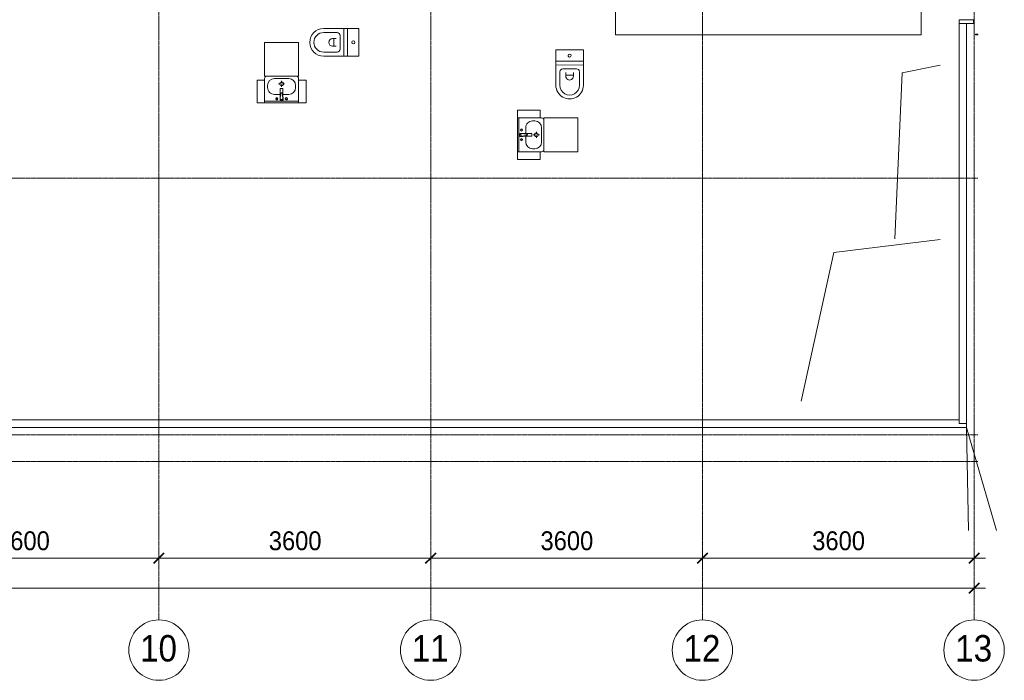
# Model space of a CAD drawing. Header units: millimetres. Extents: x 5617 to 168562, y 7718 to 149254.
# Tile 33 of 76: x 59181 to 72226, y 56651 to 65400. Entities that reach past the tile are written whole.
import ezdxf

# ---------------------------------------------------------------- set-up
doc = ezdxf.new("R2010")
doc.units = ezdxf.units.MM
doc.linetypes.add('ADSK_Линия сетки', pattern=[25, 20, -2.5, 0, -2.5])
doc.linetypes.add('Линия сетки', pattern=[25, 20, -2.5, 0, -2.5])
for name, color, linetype, lineweight in [('Импосты витража', 7, 'Continuous', 18), ('Мебель', 7, 'Continuous', 18), ('Оси', 7, 'Continuous', 9), ('Перекрытия', 7, 'Continuous', 18), ('Размеры', 7, 'Continuous', 9), ('Размеры-100', 7, 'Continuous', 9), ('Сантехнические приборы', 7, 'Continuous', 18)]:
    doc.layers.add(name, color=color, linetype=linetype, lineweight=lineweight)
doc.styles.add('Arial', font='arial.ttf', dxfattribs={"width": 0.9, "height": 250})
doc.styles.add('Arial_1', font='arial.ttf', dxfattribs={"width": 0.9, "height": 350})
doc.dimstyles.new('Основной_2_5_мм', dxfattribs={"dimscale": 304.8, "dimtxt": 255.06485, "dimasz": 0.463911, "dimexe": 0.492126, "dimexo": 0.492126, "dimgap": 0.098425, "dimtad": 1, "dimdec": 0, "dimdsep": 46, "dimtxsty": 'Arial', "dimblk1": 'OBLIQUE', "dimblk2": 'OBLIQUE', "dimsah": 1, "dimcen": 0.09, "dimdle": 0.492126, "dimazin": 2, "dimtfac": 1, "dimtdec": 4, "dimtix": 1, "dimtmove": 0, "dimatfit": 3, "dimfxl": 1, "dimtvp": 1, "dimtolj": 1, "dimtzin": 0, "dimlwd": 20, "dimlwe": 20, "dimarcsym": 2})

# ---------------------------------------------------------------- blocks, each defined once
blk = doc.blocks.new('135_SLK_GD_AR_rvt-1-МКСС_K1_K1_L01__-2_700__Лотки')
at = {"lineweight": 18}
for p, q in [((57100, 64800), (56598, 64698)), ((56598, 64698), (56500, 62500)), ((57100, 62490), (55691, 62317)), ((55691, 62317), (55260, 60350))]:
    blk.add_line(p, q, dxfattribs=at)
at = {"layer": 'Перекрытия', "color": 253, "true_color": 0xaaaaaa}
for p, q in [((57350, 60100), (57350, 65350)), ((57450, 60000), (57450, 65350)), ((32200, 60100), (57350, 60100)), ((57350, 60100), (57350, 60050)), ((57350, 60050), (57450, 60050)), ((32125, 60000), (57450, 60000)), ((57450, 60000), (57847, 58637)), ((57474, 58637), (57450, 60000))]:
    blk.add_line(p, q, dxfattribs=at)
blk = doc.blocks.new('MR_Унитаз напольный - Санузел с ванной-V1-МКСС_K1_K1_L01__-2_700__Лотки')
at = {"layer": 'Сантехнические приборы', "color": 253, "true_color": 0xaaaaaa}
for p, q in [((-182.5, 200), (-182.5, 50)), ((182.5, 200), (-182.5, 200)), ((182.5, 50), (182.5, 200)), ((-182.5, 50), (182.5, 50)), ((182.5, 50), (-182.5, 50)), ((-182.5, 50), (-182.5, 0)), ((-182.5, 0), (182.5, 0)), ((182.5, 0), (182.5, 50)), ((182.5, 0), (-182.5, 0)), ((-182.5, 0), (-182.5, -267.5)), ((-130, -267.5), (-130, -90)), ((-90, -50), (90, -50)), ((-50, -150), (-50, -100)), ((50, -100), (50, -150)), ((130, -90), (130, -267.5)), ((182.5, -267.5), (182.5, 0)), ((-50, -135), (50, -135))]:
    blk.add_line(p, q, dxfattribs=at)
for centre, radius, start, end in [((0, 125), 20, 0, 180), ((0, 125), 20, 180, 0), ((-90, -90), 40, 90, 180), ((90, -90), 40, 360, 90), ((0, -150), 50, 180, 0), ((0, -267.5), 182.5, 180, 360), ((0, -267.5), 130, 180, 0)]:
    blk.add_arc(centre, radius, start, end, dxfattribs=at)
blk = doc.blocks.new('MR_Унитаз напольный - Санузел с ванной-V2-МКСС_K1_K1_L01__-2_700__Лотки')
at = {"layer": 'Сантехнические приборы', "color": 253, "true_color": 0xaaaaaa}
for p, q in [((-182.5, 0), (-182.5, 267.5)), ((-130, 267.5), (-130, 90)), ((130, 90), (130, 267.5)), ((182.5, 267.5), (182.5, 0)), ((-50, 150), (-50, 100)), ((-50, 135), (50, 135)), ((50, 100), (50, 150)), ((182.5, 0), (-182.5, 0)), ((-182.5, -50), (-182.5, 0)), ((-182.5, 0), (182.5, 0)), ((-90, 50), (90, 50)), ((182.5, 0), (182.5, -50)), ((-182.5, -50), (182.5, -50)), ((-182.5, -200), (-182.5, -50)), ((182.5, -50), (-182.5, -50)), ((182.5, -50), (182.5, -200)), ((182.5, -200), (-182.5, -200))]:
    blk.add_line(p, q, dxfattribs=at)
for centre, radius, start, end in [((0, 267.5), 182.5, 0, 180), ((0, 267.5), 130, 360, 180), ((0, 150), 50, 360, 180), ((-90, 90), 40, 180, 270), ((90, 90), 40, 270, 360), ((0, -125), 20, 360, 180), ((0, -125), 20, 180, 360)]:
    blk.add_arc(centre, radius, start, end, dxfattribs=at)
blk = doc.blocks.new('MR_Тумба-Умывальник с зеркалом - Тумба-умывальник_450х350-2498999-МКСС_K1_K1_L01__-2_700__Лотки')
at = {"layer": 'Сантехнические приборы', "color": 253, "true_color": 0xaaaaaa}
for p, q in [((225, 0), (-225, 0)), ((-225, -20), (225, -20)), ((-17, -110), (-95, -110)), ((-70, -40), (-56, -66)), ((20, -33), (-20, -33)), ((-20, -33), (-20, -73)), ((-20, -73), (-17, -73)), ((-17, -60), (-17, -73)), ((-17, -73), (-17, -188)), ((17, -73), (17, -60)), ((17, -188), (17, -73)), ((17, -73), (20, -73)), ((95, -110), (17, -110)), ((20, -73), (20, -33)), ((70, -40), (56, -66)), ((-185, -200), (-185, -230)), ((-10, -250), (-40, -250)), ((-14, -191), (14, -191)), ((0, -210), (0, -240)), ((0, -290), (0, -260)), ((40, -250), (10, -250)), ((185, -230), (185, -200)), ((-225, -300), (-225, -320)), ((-95, -320), (95, -320)), ((225, -320), (225, -300))]:
    blk.add_line(p, q, dxfattribs=at)
for centre, radius, start, end in [((-95, -200), 90, 90, 180), ((-63, -53), 15, 360, 180), ((-63, -53), 15, 180, 360), ((0, -60), 17, 360, 180), ((-218, -130), 209, 1.5946, 15.8177), ((0, -124), 9.19, 180, 360), ((218, -130), 209, 164.1823, 178.4054), ((63, -53), 15, 360, 180), ((63, -53), 15, 180, 360), ((95, -200), 90, 360, 90), ((-95, -230), 90, 180, 270), ((0, -250), 25, 0, 180), ((0, -250), 25, 180, 0), ((-14, -188), 3, 180, 270), ((-14, -188), 3, 195, 255), ((14, -188), 3, 270, 0), ((14, -188), 3, 285, 345), ((95, -230), 90, 270, 360), ((-195, -320), 30, 180, 270), ((195, -320), 30, 270, 360)]:
    blk.add_arc(centre, radius, start, end, dxfattribs=at)
blk = doc.blocks.new('MR_Зона обслуживания - MR_Зона обслуживания-2560110-МКСС_K1_K1_L01__-2_700__Лотки')
at = {"layer": 'Мебель', "lineweight": 9}
for p, q in [((225, 0), (-225, 0)), ((-225, 0), (-225, -450)), ((225, -450), (225, 0)), ((-225, -450), (225, -450))]:
    blk.add_line(p, q, dxfattribs=at)
blk = doc.blocks.new('MR_Зона обслуживания - MR_Зона обслуживания-2638947-МКСС_K1_K1_L01__-2_700__Лотки')
at = {"layer": 'Мебель', "lineweight": 9}
for p, q in [((50, 0), (-50, 0)), ((-50, 0), (-50, -300)), ((50, -300), (50, 0)), ((-50, -300), (50, -300))]:
    blk.add_line(p, q, dxfattribs=at)
blk = doc.blocks.new('135_SLK_K1_AR_rvt-1-МКСС_K1_K1_L01__-2_700__Лотки')
at = {"layer": 'Перекрытия', "color": 253, "true_color": 0xaaaaaa}
for p, q in [((56850, 65200), (56850, 67110)), ((52800, 66000), (52800, 65200)), ((52800, 65200), (56850, 65200))]:
    blk.add_line(p, q, dxfattribs=at)
at = {"layer": 'Мебель', "color": 21, "lineweight": 18, "true_color": 0xffaaaa}
for name, p, rotation in [('MR_Зона обслуживания - MR_Зона обслуживания-2560110-МКСС_K1_K1_L01__-2_700__Лотки', (48375, 64650), 180), ('MR_Зона обслуживания - MR_Зона обслуживания-2638947-МКСС_K1_K1_L01__-2_700__Лотки', (48100, 64300), 180), ('MR_Зона обслуживания - MR_Зона обслуживания-2638947-МКСС_K1_K1_L01__-2_700__Лотки', (48650, 64300), 180), ('MR_Зона обслуживания - MR_Зона обслуживания-2638947-МКСС_K1_K1_L01__-2_700__Лотки', (51500, 64150), 89.99057957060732), ('MR_Зона обслуживания - MR_Зона обслуживания-2560110-МКСС_K1_K1_L01__-2_700__Лотки', (51850, 63875), 89.99057957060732), ('MR_Зона обслуживания - MR_Зона обслуживания-2638947-МКСС_K1_K1_L01__-2_700__Лотки', (51500, 63600), 89.99057957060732)]:
    blk.add_blockref(name, p, dxfattribs=dict(at, rotation=rotation))
at = {"layer": 'Сантехнические приборы', "color": 21, "lineweight": 18, "true_color": 0xffaaaa}
for name, p, rotation in [('MR_Унитаз напольный - Санузел с ванной-V2-МКСС_K1_K1_L01__-2_700__Лотки', (49200, 65100), 89.9999999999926), ('MR_Унитаз напольный - Санузел с ванной-V1-МКСС_K1_K1_L01__-2_700__Лотки', (52191, 64800), 0.04190726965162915), ('MR_Тумба-Умывальник с зеркалом - Тумба-умывальник_450х350-2498999-МКСС_K1_K1_L01__-2_700__Лотки', (48375, 64300), 180), ('MR_Тумба-Умывальник с зеркалом - Тумба-умывальник_450х350-2498999-МКСС_K1_K1_L01__-2_700__Лотки', (51500, 63875), 89.99057957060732)]:
    blk.add_blockref(name, p, dxfattribs=dict(at, rotation=rotation))
blk = doc.blocks.new('Rectangular Mullion - R_InvisibleFrame_50Wx250H-7449809-МКСС_K1_K1_L01__-2_700__Лотки')
at = {"layer": 'Импосты витража', "color": 253, "lineweight": 5, "true_color": 0xaaaaaa}
for p, q in [((-25, 60), (-25, 250)), ((-25, 250), (25, 250)), ((25, 250), (25, 60)), ((25, 60), (-25, 60))]:
    blk.add_line(p, q, dxfattribs=at)
blk = doc.blocks.new('Rectangular Mullion - R_0_8х35_Empty-7449816-МКСС_K1_K1_L01__-2_700__Лотки')
at = {"layer": 'Импосты витража', "color": 253, "lineweight": 5, "true_color": 0xaaaaaa}
for p, q in [((-8, 30), (0, 30)), ((-8, 0), (-8, 30)), ((0, 0), (-8, 0)), ((0, 30), (0, 0))]:
    blk.add_line(p, q, dxfattribs=at)
blk = doc.blocks.new('135_SLK_K1_AR_FCD_rvt-1-МКСС_K1_K1_L01__-2_700__Лотки')
at = {"layer": 'Импосты витража', "color": 253, "lineweight": 5, "true_color": 0xaaaaaa, "extrusion": (0, 0, -1), "rotation": 270.0000000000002}
for name, p in [('Rectangular Mullion - R_InvisibleFrame_50Wx250H-7449809-МКСС_K1_K1_L01__-2_700__Лотки', (-57600, 65375)), ('Rectangular Mullion - R_0_8х35_Empty-7449816-МКСС_K1_K1_L01__-2_700__Лотки', (-57600, 65200))]:
    blk.add_blockref(name, p, dxfattribs=at)
blk = doc.blocks.new('Ось сетки - Круг_Ø8 мм-6577-МКСС_K1_K1_L01__-2_700__Лотки')
at = {"layer": 'Оси', "lineweight": 20}
for start, end in [(360, 180), (180, 360)]:
    blk.add_arc((0, 0), 4, start, end, dxfattribs=at)
blk = doc.blocks.new('DIMBLOCK12-МКСС_K1_K1_L01__-2_700__Лотки')
at = {"layer": 'Размеры-100', "lineweight": 20, "transparency": 16777216}
for p, q in [((57426, 58270), (57426, 58420)), ((61026, 58270), (61026, 58420)), ((57426, 58270), (61026, 58270)), ((57426, 58270), (57426, 58220)), ((61026, 58270), (61026, 58220))]:
    blk.add_line(p, q, dxfattribs=at)
at = {"layer": 'Размеры-100', "lineweight": 40, "transparency": 16777216}
for p, q in [((57426, 58270), (57497, 58340)), ((61026, 58270), (61097, 58340)), ((57426, 58270), (57355, 58199)), ((61026, 58270), (60955, 58199))]:
    blk.add_line(p, q, dxfattribs=at)
at = {"layer": 'Размеры-100', "color": 0, "lineweight": 20, "transparency": 16777216, "insert": (58881, 58624), "char_height": 250, "width": 828.76, "attachment_point": 1, "line_spacing_factor": 0.941778, "style": 'Arial'}
blk.add_mtext('3600', dxfattribs=at)
blk = doc.blocks.new('_Oblique')
at = {"color": 0, "linetype": 'ByBlock', "lineweight": -2}
blk.add_line((-0.5, -0.5), (0.5, 0.5), dxfattribs=at)
blk = doc.blocks.new('DIMBLOCK13-МКСС_K1_K1_L01__-2_700__Лотки')
at = {"layer": 'Размеры-100', "lineweight": 20, "transparency": 16777216}
for p, q in [((61026, 58270), (61026, 58420)), ((64626, 58270), (64626, 58420)), ((61026, 58270), (64626, 58270)), ((61026, 58270), (61026, 58220)), ((64626, 58270), (64626, 58220))]:
    blk.add_line(p, q, dxfattribs=at)
at = {"layer": 'Размеры-100', "lineweight": 40, "transparency": 16777216}
for p, q in [((61026, 58270), (61097, 58340)), ((64626, 58270), (64697, 58340)), ((61026, 58270), (60955, 58199)), ((64626, 58270), (64555, 58199))]:
    blk.add_line(p, q, dxfattribs=at)
at = {"layer": 'Размеры-100', "color": 0, "lineweight": 20, "transparency": 16777216, "insert": (62481, 58624), "char_height": 250, "width": 828.76, "attachment_point": 1, "line_spacing_factor": 0.941778, "style": 'Arial'}
blk.add_mtext('3600', dxfattribs=at)
blk = doc.blocks.new('DIMBLOCK14-МКСС_K1_K1_L01__-2_700__Лотки')
at = {"layer": 'Размеры-100', "lineweight": 20, "transparency": 16777216}
for p, q in [((64626, 58270), (64626, 58420)), ((68226, 58270), (68226, 58420)), ((64626, 58270), (68226, 58270)), ((64626, 58270), (64626, 58220)), ((68226, 58270), (68226, 58220))]:
    blk.add_line(p, q, dxfattribs=at)
at = {"layer": 'Размеры-100', "lineweight": 40, "transparency": 16777216}
for p, q in [((64626, 58270), (64697, 58340)), ((68226, 58270), (68297, 58340)), ((64626, 58270), (64555, 58199)), ((68226, 58270), (68155, 58199))]:
    blk.add_line(p, q, dxfattribs=at)
at = {"layer": 'Размеры-100', "color": 0, "lineweight": 20, "transparency": 16777216, "insert": (66081, 58624), "char_height": 250, "width": 828.76, "attachment_point": 1, "line_spacing_factor": 0.941778, "style": 'Arial'}
blk.add_mtext('3600', dxfattribs=at)
blk = doc.blocks.new('DIMBLOCK15-МКСС_K1_K1_L01__-2_700__Лотки')
at = {"layer": 'Размеры-100', "lineweight": 20, "transparency": 16777216}
for p, q in [((68226, 58270), (68226, 58420)), ((71826, 58270), (71826, 58420)), ((68226, 58270), (71976, 58270)), ((68226, 58270), (68226, 58220)), ((71826, 58270), (71826, 58220))]:
    blk.add_line(p, q, dxfattribs=at)
at = {"layer": 'Размеры-100', "lineweight": 40, "transparency": 16777216}
for p, q in [((68226, 58270), (68297, 58340)), ((71826, 58270), (71897, 58340)), ((68226, 58270), (68155, 58199)), ((71826, 58270), (71755, 58199))]:
    blk.add_line(p, q, dxfattribs=at)
at = {"layer": 'Размеры-100', "color": 0, "lineweight": 20, "transparency": 16777216, "insert": (69681, 58624), "char_height": 250, "width": 828.76, "attachment_point": 1, "line_spacing_factor": 0.941778, "style": 'Arial'}
blk.add_mtext('3600', dxfattribs=at)
blk = doc.blocks.new('DIMBLOCK16-МКСС_K1_K1_L01__-2_700__Лотки')
at = {"layer": 'Размеры-100', "lineweight": 20, "transparency": 16777216}
for p, q in [((28626, 57870), (28626, 58020)), ((71826, 57870), (71826, 58020)), ((28476, 57870), (71976, 57870)), ((28626, 57870), (28626, 57820)), ((71826, 57870), (71826, 57820))]:
    blk.add_line(p, q, dxfattribs=at)
at = {"layer": 'Размеры-100', "lineweight": 40, "transparency": 16777216}
for p, q in [((28626, 57870), (28697, 57940)), ((71826, 57870), (71897, 57940)), ((28626, 57870), (28555, 57799)), ((71826, 57870), (71755, 57799))]:
    blk.add_line(p, q, dxfattribs=at)
at = {"layer": 'Размеры-100', "color": 0, "lineweight": 20, "transparency": 16777216, "insert": (49794, 58224), "char_height": 250, "width": 1035.96, "attachment_point": 1, "line_spacing_factor": 0.941778, "style": 'Arial'}
blk.add_mtext('43200', dxfattribs=at)

msp = doc.modelspace()

# ---------------------------------------------------------------- linework, layer by layer
at = {"layer": 'Оси', "linetype": 'Линия сетки'}
for p, q in [((61025.9, 57451), (61025.9, 77718.9)), ((64625.9, 57451), (64625.9, 77718.9)), ((68225.9, 57451), (68225.9, 77718.9)), ((71825.9, 57451), (71825.9, 77718.9))]:
    msp.add_line(p, q, dxfattribs=at)
at = {"layer": 'Оси', "linetype": 'ADSK_Линия сетки'}
for p, q in [((71875.9, 63300), (25554.5, 63300)), ((71875.9, 59900), (26824.5, 59900)), ((71875.9, 59550), (25554.5, 59550))]:
    msp.add_line(p, q, dxfattribs=at)

# ---------------------------------------------------------------- block references
at = {"lineweight": 5}
for name in ['135_SLK_GD_AR_rvt-1-МКСС_K1_K1_L01__-2_700__Лотки', '135_SLK_K1_AR_FCD_rvt-1-МКСС_K1_K1_L01__-2_700__Лотки', '135_SLK_K1_AR_rvt-1-МКСС_K1_K1_L01__-2_700__Лотки']:
    msp.add_blockref(name, (14275.9, 0), dxfattribs=at)
at = {"layer": 'Оси', "lineweight": 20, "xscale": 99.99999999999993, "yscale": 99.99999999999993, "zscale": 99.99999999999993}
for p in [(61025.9, 57051), (64625.9, 57051), (68225.9, 57051), (71825.9, 57051)]:
    msp.add_blockref('Ось сетки - Круг_Ø8 мм-6577-МКСС_K1_K1_L01__-2_700__Лотки', p, dxfattribs=at)

# ---------------------------------------------------------------- texts
at = {"layer": 'Оси', "char_height": 350, "width": 606.076, "attachment_point": 1, "style": 'Arial_1'}
for s, insert in [('10', (60775.4, 57250)), ('11', (64375.4, 57250)), ('12', (67975.4, 57250)), ('13', (71575.4, 57250))]:
    msp.add_mtext(s, dxfattribs=dict(at, insert=insert))

# ---------------------------------------------------------------- dimensions: what is measured, and where the dimension line sits
at = {"layer": 'Размеры', "lineweight": 20}
for base, p1, p2, override, picture, middle in [((61025.9, 58269.6), (57425.9, 58369.6), (61025.9, 58369.6), {"dimpost": '<>', "dimfxl": 3600}, 'DIMBLOCK12-МКСС_K1_K1_L01__-2_700__Лотки', (59225.9, 58427.4)), ((64625.9, 58269.6), (61025.9, 58369.6), (64625.9, 58369.6), {"dimpost": '<>', "dimfxl": 3600}, 'DIMBLOCK13-МКСС_K1_K1_L01__-2_700__Лотки', (62825.9, 58427.4)), ((68225.9, 58269.6), (64625.9, 58369.6), (68225.9, 58369.6), {"dimpost": '<>', "dimfxl": 3600}, 'DIMBLOCK14-МКСС_K1_K1_L01__-2_700__Лотки', (66425.9, 58427.4)), ((71825.9, 58269.6), (68225.9, 58369.6), (71825.9, 58369.6), {"dimpost": '<>', "dimfxl": 3600}, 'DIMBLOCK15-МКСС_K1_K1_L01__-2_700__Лотки', (70025.9, 58427.4)), ((71825.9, 57869.6), (28625.9, 57969.6), (71825.9, 57969.6), {"dimpost": '<>', "dimfxl": 43200}, 'DIMBLOCK16-МКСС_K1_K1_L01__-2_700__Лотки', (50225.9, 58027.4))]:
    dim = msp.add_linear_dim(base=base, p1=p1, p2=p2, dimstyle='Основной_2_5_мм', override=override, dxfattribs=at)
    dim.commit()
    dim.dimension.update_dxf_attribs({"geometry": picture, "text_midpoint": middle})

doc.saveas('drawing.dxf')
